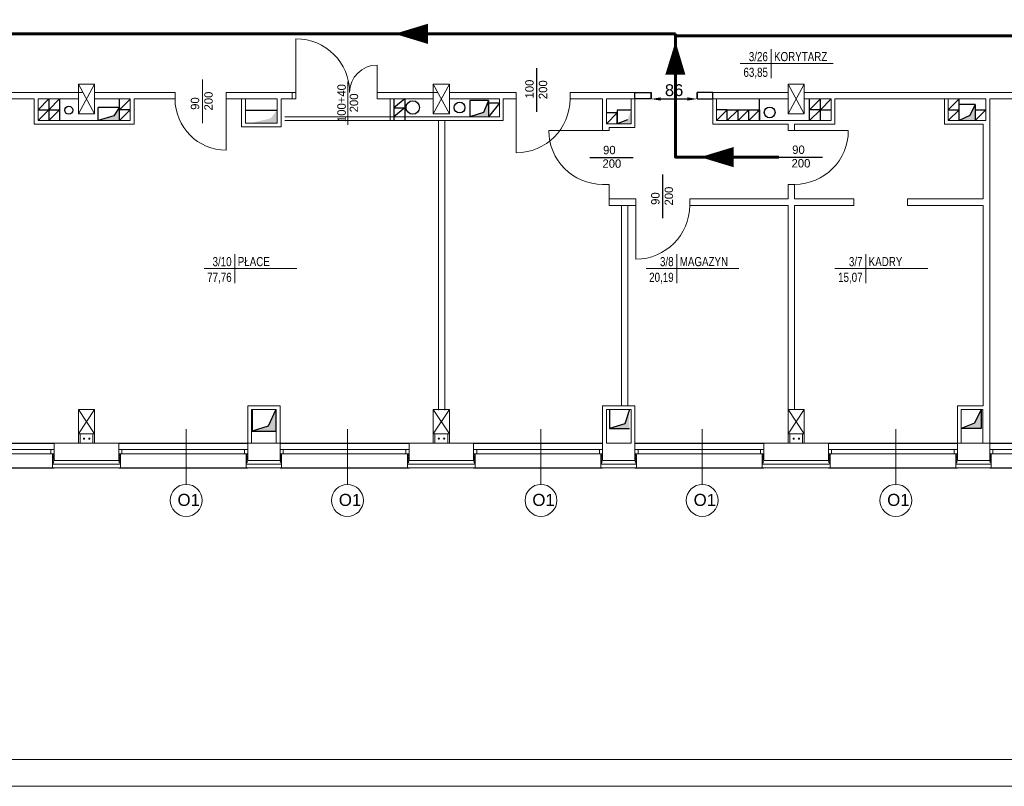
# Model space of a CAD drawing. Header units: millimetres. Extents: x 126553 to 403692, y -95821 to 38049.
# Tile 128 of 256: x 217315 to 219146, y -2359 to -933. Entities that reach past the tile are written whole.
import ezdxf
from ezdxf.enums import TextEntityAlignment as Align

# ---------------------------------------------------------------- set-up
doc = ezdxf.new("R2010")
doc.units = ezdxf.units.MM
for name, color, linetype, lineweight in [('docieplenie', 6, 'Continuous', 18), ('docieplenie zew.', 6, 'Continuous', 18), ('ekspertyza', 7, 'Continuous', 30), ('ewakaucja', 3, 'Continuous', 50), ('OKNA', 7, 'Continuous', 13), ('opisy', 7, 'Continuous', 18), ('ramki', 250, 'Continuous', 13), ('TEREN', 1, 'Continuous', 40), ('WYMIAR', 7, 'Continuous', 18), ('ŚCIANY CIENKIE', 7, 'Continuous', 18), ('ŚCIANY GRUBE', 7, 'Continuous', 20)]:
    doc.layers.add(name, color=color, linetype=linetype, lineweight=lineweight)
doc.layers.add('KOMINY', color=94, linetype='Continuous', plot=False)
doc.layers.add('WIDOK', color=7, linetype='Continuous')
doc.styles.add('Arial', font='arial.ttf')
doc.styles.add('STYLE1', font='txt', dxfattribs={"width": 0.8})
doc.linetypes.add('ZIGZAG', pattern='A,0.0001,-0.2,[131,LTYPESHP.SHX,S=0.2,R=0,X=-0.2,Y=0],-0.4,[131,LTYPESHP.SHX,S=0.2,R=180,X=0.2,Y=0],-0.2', length=0.8001)
doc.dimstyles.new('100 moje', dxfattribs={"dimtxt": 22, "dimasz": 12, "dimexe": 12, "dimexo": 20, "dimgap": 3, "dimtad": 1, "dimdec": 1, "dimrnd": 0.5, "dimtxsty": 'Standard', "dimblk1": 'ARCHTICK', "dimblk2": 'ARCHTICK', "dimsah": 1, "dimcen": 0.1, "dimdle": 10, "dimclrd": 256, "dimclre": 256, "dimclrt": 256, "dimadec": 0, "dimazin": 0, "dimtfac": 1, "dimtdec": 1, "dimtofl": 0, "dimtmove": 1, "dimatfit": 3, "dimfxl": 12, "dimfxlon": 1, "dimtolj": 1, "dimtzin": 0, "dimarcsym": 0})

# ---------------------------------------------------------------- blocks, each defined once
blk = doc.blocks.new('METKA')
for p, q in [((0, 26.9), (0, -26.9)), ((-57.4, 0), (115.4, 0))]:
    blk.add_line(p, q)
at = {"layer": 'opisy', "style": 'STYLE1', "width": 0.8, "flags": 4}
for tag, p in [('NUMER', (-6.1, 4.5)), ('POWIERZCHNIA', (-6, -24.6))]:
    blk.add_attdef(tag, text='', height=17, dxfattribs=at).set_placement(p, align=Align.RIGHT)
for tag, p in [('NAZWA', (5.3, 4.6)), ('POSADZKA', (5.6, -24.7))]:
    blk.add_attdef(tag, p, '', height=17, dxfattribs=at)
blk = doc.blocks.new('stolarka1')
at = {"layer": 'opisy', "color": 8}
blk.add_line((6731.2, -4655), (6731.2, -4757.8), dxfattribs=at)
at = {"layer": 'opisy'}
blk.add_circle((6731.2, -4787.5), 29.7, dxfattribs=at)
at = {"layer": 'opisy', "insert": (6715.2, -4775.4), "char_height": 22.4, "width": 15.9, "attachment_point": 1}
blk.add_mtext('{\\fArial|b0|i0|c238|p34;O1}', dxfattribs=at)
blk = doc.blocks.new('*D3049')
at = {"layer": 'Defpoints', "color": 0, "linetype": 'Continuous', "lineweight": -3}
for p in [(218489.3, -1080.8), (218575, -1080.8), (218575, -1080.8)]:
    blk.add_point(p, dxfattribs=at)
at = {"layer": 'ekspertyza', "color": 1, "linetype": 'Continuous', "lineweight": -2}
for p, q in [((218489.3, -1080.8), (218489.3, -1068.8)), ((218575, -1080.8), (218575, -1068.8)), ((218507.3, -1080.8), (218557, -1080.8))]:
    blk.add_line(p, q, dxfattribs=at)
at = {"layer": 'ekspertyza', "color": 1, "linetype": 'Continuous', "lineweight": -3}
for points in [[(218507.3, -1077.8), (218507.3, -1083.8), (218489.3, -1080.8)], [(218557, -1077.8), (218557, -1083.8), (218575, -1080.8)]]:
    blk.add_solid(points, dxfattribs=at)
at = {"layer": 'ekspertyza', "color": 1, "linetype": 'Continuous', "lineweight": 20, "insert": (218532.2, -1064.5), "char_height": 22, "attachment_point": 5, "style": 'Arial'}
blk.add_mtext('\\A1;86', dxfattribs=at)

msp = doc.modelspace()

# ---------------------------------------------------------------- hatches: boundary and pattern name
at = {"layer": 'KOMINY'}
for color, points in [(7, [(217490.30319, -1111.99149), (217460.71265, -1120.7768), (217500.71265, -1120.7768), (217500.71265, -1095.7768)]), (7, [(218187.21265, -1113.7768), (218187.21265, -1083.7768), (218177.8175, -1106.04431), (218152.21265, -1113.7768)]), (0, [(219092.21265, -1090.7768), (219082.21197, -1111.35303), (219062.21265, -1120.7768), (219092.21265, -1120.7768)]), (7, [(217794.21265, -1100.71459), (217781.81721, -1116.86099), (217744.21265, -1125.71459), (217794.21265, -1125.71459)]), (0, [(218452.21266, -1101.7768), (218445.70759, -1119.61297), (218426.21266, -1126.7768), (218452.21266, -1126.7768)]), (0, [(217777.27064, -1689.47062), (217747.21267, -1698.2768), (217791.21267, -1698.2768), (217791.21267, -1658.2768)]), (0, [(218449.21266, -1658.27681), (218440.27063, -1684.59287), (218412.23547, -1693.27681), (218449.21266, -1693.27681)]), (0, [(219103.18984, -1693.2768), (219103.18984, -1658.2768), (219090.98713, -1683.37996), (219066.21265, -1693.2768)])]:
    msp.add_hatch(color=color, dxfattribs=at).paths.add_polyline_path(points)

# ---------------------------------------------------------------- linework, layer by layer
at = {"layer": 'docieplenie', "color": 0}
for p, q in [((217376.21265, -1740.7768), (217376.21265, -1766.7768)), ((217502.21265, -1766.7768), (217502.21265, -1740.7768)), ((218036.21265, -1740.7768), (218036.21265, -1752.7768)), ((218162.21265, -1766.7768), (218162.21265, -1740.7768)), ((218696.21265, -1740.7768), (218696.21265, -1766.7768)), ((218822.21265, -1766.7768), (218822.21265, -1740.7768))]:
    msp.add_line(p, q, dxfattribs=at)
at = {"layer": 'docieplenie', "color": 0, "linetype": 'ZIGZAG'}
for p, q in [((217376.43753, -1751.83269), (217378.8628, -1749.18321)), ((217378.69418, -1755.23163), (217376.43753, -1751.83269)), ((217376.47025, -1757.74805), (217378.69418, -1755.23163)), ((217377.65141, -1759.74845), (217376.47025, -1757.74805)), ((217376.57341, -1746.30731), (217378.9281, -1743.75811)), ((217378.8628, -1749.18321), (217376.57341, -1746.30731)), ((217378.9281, -1743.75811), (217376.70416, -1741.209)), ((217499.67555, -1745.80123), (217501.92869, -1742.97078)), ((217501.73557, -1748.31009), (217499.67555, -1745.80123)), ((217499.67555, -1750.75453), (217501.73557, -1748.31009)), ((217501.79999, -1752.49144), (217499.67555, -1750.75453)), ((217499.67555, -1755.32189), (217501.79999, -1752.49144)), ((217501.73557, -1757.44473), (217499.67555, -1755.32189)), ((217501.92869, -1742.97078), (217499.73997, -1740.97661)), ((217500.38375, -1759.74845), (217501.73557, -1757.44473)), ((217736.36277, -1753.70241), (217739.00904, -1751.32635)), ((217738.70938, -1755.53081), (217736.36277, -1753.70241)), ((217736.40122, -1749.37191), (217739.00596, -1746.86349)), ((217739.00904, -1751.32635), (217736.40122, -1749.37191)), ((217736.40269, -1758.05795), (217738.70938, -1755.53081)), ((217737.69405, -1759.72604), (217736.40269, -1758.05795)), ((217736.41428, -1744.42846), (217738.986, -1741.93639)), ((217739.00596, -1746.86349), (217736.41428, -1744.42846)), ((217738.986, -1741.93639), (217737.7391, -1740.92405)), ((217799.35415, -1750.70364), (217801.96755, -1748.35298)), ((217801.95434, -1752.85663), (217799.35415, -1750.70364)), ((217799.37704, -1741.74997), (217800.24064, -1740.99964)), ((217802.00511, -1743.81339), (217799.37704, -1741.74997)), ((217799.37704, -1745.91435), (217802.00511, -1743.81339)), ((217801.96755, -1748.35298), (217799.37704, -1745.91435)), ((217799.61418, -1755.34369), (217801.95434, -1752.85663)), ((217802.06587, -1757.23687), (217799.61418, -1755.34369)), ((217800.53868, -1759.72604), (217802.06587, -1757.23687)), ((218036.43753, -1751.83269), (218038.8628, -1749.18321)), ((218038.69418, -1755.23163), (218036.43753, -1751.83269)), ((218036.47025, -1757.74805), (218038.69418, -1755.23163)), ((218037.65141, -1759.74845), (218036.47025, -1757.74805)), ((218036.57341, -1746.30731), (218038.9281, -1743.75811)), ((218038.8628, -1749.18321), (218036.57341, -1746.30731)), ((218038.9281, -1743.75811), (218036.70416, -1741.209)), ((218159.67555, -1745.80123), (218161.92869, -1742.97078)), ((218161.73557, -1748.31009), (218159.67555, -1745.80123)), ((218159.67555, -1750.75453), (218161.73557, -1748.31009)), ((218161.79999, -1752.49144), (218159.67555, -1750.75453)), ((218159.67555, -1755.32189), (218161.79999, -1752.49144)), ((218161.73557, -1757.44473), (218159.67555, -1755.32189)), ((218161.92869, -1742.97078), (218159.73997, -1740.97661)), ((218160.38375, -1759.74845), (218161.73557, -1757.44473)), ((218396.36277, -1753.70241), (218399.00904, -1751.32635)), ((218398.70938, -1755.53081), (218396.36277, -1753.70241)), ((218396.40122, -1749.37191), (218399.00596, -1746.86349)), ((218399.00904, -1751.32635), (218396.40122, -1749.37191)), ((218396.40269, -1758.05795), (218398.70938, -1755.53081)), ((218397.69405, -1759.72604), (218396.40269, -1758.05795)), ((218396.41428, -1744.42846), (218398.986, -1741.93639)), ((218399.00596, -1746.86349), (218396.41428, -1744.42846)), ((218398.986, -1741.93639), (218397.7391, -1740.92405)), ((218459.35415, -1750.70364), (218461.96755, -1748.35298)), ((218461.95434, -1752.85663), (218459.35415, -1750.70364)), ((218459.37704, -1741.74997), (218460.24064, -1740.99964)), ((218462.00511, -1743.81339), (218459.37704, -1741.74997)), ((218459.37704, -1745.91435), (218462.00511, -1743.81339)), ((218461.96755, -1748.35298), (218459.37704, -1745.91435)), ((218459.61418, -1755.34369), (218461.95434, -1752.85663)), ((218462.06587, -1757.23687), (218459.61418, -1755.34369)), ((218460.53868, -1759.72604), (218462.06587, -1757.23687)), ((218696.43753, -1751.83269), (218698.8628, -1749.18321)), ((218698.69418, -1755.23163), (218696.43753, -1751.83269)), ((218696.47025, -1757.74805), (218698.69418, -1755.23163)), ((218697.65141, -1759.74845), (218696.47025, -1757.74805)), ((218696.57341, -1746.30731), (218698.9281, -1743.75811)), ((218698.8628, -1749.18321), (218696.57341, -1746.30731)), ((218698.9281, -1743.75811), (218696.70416, -1741.209)), ((218819.67555, -1745.80123), (218821.92869, -1742.97078)), ((218821.73557, -1748.31009), (218819.67555, -1745.80123)), ((218819.67555, -1750.75453), (218821.73557, -1748.31009)), ((218821.79999, -1752.49144), (218819.67555, -1750.75453)), ((218819.67555, -1755.32189), (218821.79999, -1752.49144)), ((218821.73557, -1757.44473), (218819.67555, -1755.32189)), ((218821.92869, -1742.97078), (218819.73997, -1740.97661)), ((218820.38375, -1759.74845), (218821.73557, -1757.44473)), ((219056.36277, -1753.70241), (219059.00904, -1751.32635)), ((219058.70938, -1755.53081), (219056.36277, -1753.70241)), ((219056.40122, -1749.37191), (219059.00596, -1746.86349)), ((219059.00904, -1751.32635), (219056.40122, -1749.37191)), ((219056.40269, -1758.05795), (219058.70938, -1755.53081)), ((219057.69405, -1759.72604), (219056.40269, -1758.05795)), ((219056.41428, -1744.42846), (219058.986, -1741.93639)), ((219059.00596, -1746.86349), (219056.41428, -1744.42846)), ((219058.986, -1741.93639), (219057.7391, -1740.92405)), ((219119.35415, -1750.70364), (219121.96755, -1748.35298)), ((219121.95434, -1752.85663), (219119.35415, -1750.70364)), ((219119.37704, -1741.74997), (219120.24064, -1740.99964)), ((219122.00511, -1743.81339), (219119.37704, -1741.74997)), ((219119.37704, -1745.91435), (219122.00511, -1743.81339)), ((219121.96755, -1748.35298), (219119.37704, -1745.91435)), ((219119.61418, -1755.34369), (219121.95434, -1752.85663)), ((219122.06587, -1757.23687), (219119.61418, -1755.34369)), ((219120.53868, -1759.72604), (219122.06587, -1757.23687)), ((217377.65141, -1759.74845), (217500.38375, -1759.74845)), ((217737.69405, -1759.72604), (217800.53868, -1759.72604)), ((218037.65141, -1759.74845), (218160.38375, -1759.74845)), ((218397.69405, -1759.72604), (218460.53868, -1759.72604)), ((218697.65141, -1759.74845), (218820.38375, -1759.74845)), ((219057.69405, -1759.72604), (219120.53868, -1759.72604))]:
    msp.add_line(p, q, dxfattribs=at)
at = {"layer": 'docieplenie', "color": 3, "lineweight": 60}
msp.add_lwpolyline([(217561.92343, -959.65436), (217515.19266, -959.65436)], dxfattribs=at)
at = {"layer": 'docieplenie', "color": 7, "lineweight": 20}
for points in [[(217828.71265, -1068.2768), (217828.71265, -968.7768)], [(217979.71265, -1068.2768), (217979.71265, -1017.7768)], [(217654.7873, -1125.58952), (217654.7873, -1044.72158)], [(217925.29293, -1128.99814), (217925.29293, -1048.13019)], [(217603.97128, -1068.7768), (217603.97128, -1080.7768)], [(217698.97128, -1068.7768), (217698.97128, -1080.7768)], [(217698.97128, -1080.7768), (217698.97128, -1175.7768)], [(218238.71265, -1080.7768), (218238.71265, -1180.7768)]]:
    msp.add_lwpolyline(points, dxfattribs=at)
at = {"layer": 'docieplenie', "color": 0, "lineweight": 30}
for points in [[(218276.90866, -1104.4973), (218276.90866, -1023.62936)], [(218375.49216, -1189.46837), (218456.36011, -1189.46837)], [(218727.20448, -1188.88338), (218808.07243, -1188.88338)], [(218511.04414, -1302.30197), (218511.04414, -1221.43402)]]:
    msp.add_lwpolyline(points, dxfattribs=at)
at = {"layer": 'docieplenie', "color": 0, "lineweight": 0}
for points in [[(218399.21266, -1139.62936), (218299.21266, -1139.62936)], [(218756.21265, -1139.62936), (218856.21265, -1139.62936)], [(218461.20513, -1278.58147), (218461.20513, -1378.58147)]]:
    msp.add_lwpolyline(points, dxfattribs=at)
at = {"layer": 'docieplenie', "color": 7, "lineweight": 20}
for centre, radius, start, end in [((217828.71265, -1068.7768), 100, 0, 90), ((217979.71265, -1068.7768), 51, 90, 180), ((217698.97128, -1080.7768), 95, 180, 270), ((218238.71265, -1080.7768), 100, 270, 0)]:
    msp.add_arc(centre, radius, start, end, dxfattribs=at)
at = {"layer": 'docieplenie', "color": 0, "lineweight": 0}
for centre, start, end in [((218399.21266, -1139.62936), 180, 270), ((218756.21265, -1139.62936), 270, 0), ((218461.20513, -1278.58147), 270, 0)]:
    msp.add_arc(centre, 100, start, end, dxfattribs=at)
at = {"layer": 'docieplenie zew.', "color": 0}
for p, q in [((217379.21265, -1740.7768), (217376.21265, -1740.7768)), ((217379.21265, -1740.7768), (217376.21265, -1740.7768)), ((217376.21265, -1740.7768), (217376.21265, -1752.7768)), ((217376.21265, -1752.7768), (217376.21265, -1766.7768)), ((217502.21265, -1740.7768), (217499.21265, -1740.7768)), ((217502.21265, -1740.7768), (217499.21265, -1740.7768)), ((217502.21265, -1766.7768), (217502.21265, -1740.7768)), ((217739.21265, -1740.7768), (217736.21265, -1740.7768)), ((217736.21265, -1740.7768), (217736.21265, -1766.7768)), ((217802.21265, -1740.7768), (217799.21265, -1740.7768)), ((217802.21265, -1766.7768), (217802.21265, -1740.7768)), ((218039.21265, -1740.7768), (218036.21265, -1740.7768)), ((218036.21265, -1740.7768), (218036.21265, -1766.7768)), ((218039.21265, -1740.7768), (218036.21265, -1740.7768)), ((218036.21265, -1752.7768), (218036.21265, -1766.7768)), ((218162.21265, -1740.7768), (218159.21265, -1740.7768)), ((218162.21265, -1740.7768), (218159.21265, -1740.7768)), ((218162.21265, -1766.7768), (218162.21265, -1740.7768)), ((218399.21265, -1740.7768), (218396.21265, -1740.7768)), ((218396.21265, -1740.7768), (218396.21265, -1766.7768)), ((218462.21265, -1740.7768), (218459.21265, -1740.7768)), ((218462.21265, -1766.7768), (218462.21265, -1740.7768)), ((218699.21265, -1740.7768), (218696.21265, -1740.7768)), ((218699.21265, -1740.7768), (218696.21265, -1740.7768)), ((218696.21265, -1740.7768), (218696.21265, -1752.7768)), ((218696.21265, -1752.7768), (218696.21265, -1766.7768)), ((218822.21265, -1740.7768), (218819.21265, -1740.7768)), ((218822.21265, -1740.7768), (218819.21265, -1740.7768)), ((218822.21265, -1766.7768), (218822.21265, -1740.7768)), ((219059.21265, -1740.7768), (219056.21265, -1740.7768)), ((219056.21265, -1740.7768), (219056.21265, -1766.7768)), ((219122.21265, -1740.7768), (219119.21265, -1740.7768)), ((219122.21265, -1766.7768), (219122.21265, -1740.7768)), ((217376.21265, -1766.7768), (217499.21265, -1766.7768)), ((217376.21265, -1766.7768), (217499.21265, -1766.7768)), ((217499.21265, -1766.7768), (217502.21265, -1766.7768)), ((217499.21265, -1766.7768), (217502.21265, -1766.7768)), ((217736.21265, -1766.7768), (217799.21265, -1766.7768)), ((217799.21265, -1766.7768), (217802.21265, -1766.7768)), ((218036.21265, -1766.7768), (218159.21265, -1766.7768)), ((218036.21265, -1766.7768), (218159.21265, -1766.7768)), ((218159.21265, -1766.7768), (218162.21265, -1766.7768)), ((218159.21265, -1766.7768), (218162.21265, -1766.7768)), ((218396.21265, -1766.7768), (218459.21265, -1766.7768)), ((218459.21265, -1766.7768), (218462.21265, -1766.7768)), ((218696.21265, -1766.7768), (218819.21265, -1766.7768)), ((218696.21265, -1766.7768), (218819.21265, -1766.7768)), ((218819.21265, -1766.7768), (218822.21265, -1766.7768)), ((218819.21265, -1766.7768), (218822.21265, -1766.7768)), ((219056.21265, -1766.7768), (219119.21265, -1766.7768)), ((219119.21265, -1766.7768), (219122.21265, -1766.7768))]:
    msp.add_line(p, q, dxfattribs=at)
at = {"layer": 'ewakaucja', "color": 3, "lineweight": 60}
for points in [[(218012.48874, -959.65436, 0, 37.5, 0), (218074.19199, -959.65436, 37.5, 37.5, 0)], [(218534.82945, -974.08458, 0, 37.5, 0), (218534.57462, -1035.7873, 37.5, 37.5, 0)], [(218581.04845, -1188.88338, 0, 37.5, 0), (218642.75169, -1188.88338, 37.5, 37.5, 0)]]:
    msp.add_lwpolyline(points, format="xyseb", dxfattribs=at)
for points in [[(218534.78974, -959.65436), (217120.73927, -959.65436)], [(218727.20448, -1188.88338), (218534.78974, -1188.88338), (218534.78974, -959.65436)], [(218534.78974, -963.4849), (221379.65899, -963.4849)]]:
    msp.add_lwpolyline(points, dxfattribs=at)
at = {"layer": 'KOMINY', "color": 7}
for p, q in [((217369.21265, -1080.7768), (217349.21265, -1100.7768)), ((217389.21265, -1080.7768), (217369.21265, -1100.7768)), ((217369.21265, -1080.7768), (217369.21265, -1120.7768)), ((217389.21265, -1080.7768), (217389.21265, -1120.7768)), ((217460.71265, -1095.7768), (217500.71265, -1095.7768)), ((217460.71265, -1121.58147), (217460.71265, -1096.58147)), ((217500.71265, -1095.7768), (217490.30319, -1111.99149)), ((217520.71265, -1080.88843), (217500.71265, -1100.83262)), ((217500.71265, -1120.7768), (217500.71265, -1080.88843)), ((218011.21265, -1080.7768), (218011.21265, -1120.7768)), ((218031.21265, -1080.7768), (218011.21265, -1097.2768)), ((218011.21265, -1097.2768), (218031.21265, -1097.2768)), ((218031.21265, -1097.2768), (218011.21265, -1113.7768)), ((218031.21265, -1080.7768), (218031.21265, -1120.7768)), ((218187.21265, -1083.7768), (218152.21265, -1083.7768)), ((218152.21265, -1083.7768), (218152.21265, -1113.7768)), ((218187.21265, -1083.7768), (218177.8175, -1106.04431)), ((218187.21265, -1083.7768), (218187.21265, -1113.7768)), ((218187.21265, -1093.7768), (218187.21265, -1088.7768)), ((218207.21265, -1088.7768), (218187.21265, -1113.7768)), ((218207.21265, -1088.7768), (218187.21265, -1088.7768)), ((217369.21265, -1100.7768), (217349.21265, -1120.7768)), ((217349.21265, -1100.7768), (217389.21265, -1100.7768)), ((217389.21265, -1100.7768), (217369.21265, -1120.7768)), ((217490.30319, -1111.99149), (217460.71265, -1120.7768)), ((217520.71265, -1100.83262), (217500.71265, -1120.7768)), ((217520.71265, -1100.83262), (217500.71265, -1100.83262)), ((217734.71265, -1101.58147), (217794.21265, -1101.58147)), ((218177.8175, -1106.04431), (218152.21265, -1113.7768))]:
    msp.add_line(p, q, dxfattribs=at)
at = {"layer": 'KOMINY', "color": 0}
for p, q in [((218691.21265, -1120.7768), (218691.21265, -1080.7768)), ((218804.21265, -1080.7768), (218784.21265, -1100.7768)), ((218784.21265, -1120.7768), (218784.21265, -1080.7768)), ((218804.21265, -1120.7768), (218804.21265, -1080.7768)), ((218824.21265, -1080.7768), (218804.21265, -1100.7768)), ((219062.21265, -1080.7768), (219042.21265, -1100.7768)), ((219062.21265, -1120.7768), (219062.21265, -1080.7768)), ((219092.21265, -1090.7768), (219062.21265, -1090.7768)), ((219092.21265, -1090.7768), (219082.21197, -1111.35303)), ((219092.21265, -1090.7768), (219092.21265, -1120.7768)), ((218426.21266, -1106.7768), (218406.21266, -1106.7768)), ((218426.21266, -1106.7768), (218406.21266, -1126.7768)), ((218426.21266, -1101.7768), (218426.21266, -1126.7768)), ((218452.21266, -1101.7768), (218426.21266, -1101.7768)), ((218426.21266, -1106.7768), (218426.21266, -1126.7768)), ((218426.21266, -1126.7768), (218426.21266, -1106.7768)), ((218631.21265, -1100.7768), (218611.21265, -1120.7768)), ((218631.21265, -1100.7768), (218611.21265, -1100.7768)), ((218631.21265, -1100.7768), (218691.21265, -1100.7768)), ((218651.21265, -1100.7768), (218631.21265, -1120.7768)), ((218631.21265, -1120.7768), (218631.21265, -1100.7768)), ((218651.21265, -1120.7768), (218651.21265, -1100.7768)), ((218671.21265, -1100.7768), (218651.21265, -1120.7768)), ((218671.21265, -1120.7768), (218671.21265, -1100.7768)), ((218691.21265, -1100.7768), (218671.21265, -1120.7768)), ((218691.21265, -1100.7768), (218691.21265, -1120.7768)), ((218804.21265, -1100.7768), (218784.21265, -1100.7768)), ((218804.21265, -1100.7768), (218784.21265, -1120.7768)), ((218804.21265, -1100.7768), (218824.21265, -1100.7768)), ((219062.21265, -1100.7768), (219042.21265, -1120.7768)), ((219042.21265, -1100.7768), (219062.21265, -1100.7768)), ((219082.21197, -1111.35303), (219062.21265, -1120.7768)), ((219112.21265, -1100.7768), (219092.21265, -1120.7768)), ((219092.21265, -1100.7768), (219112.21265, -1100.7768)), ((218445.70759, -1119.61297), (218426.21266, -1126.7768)), ((217747.21267, -1658.2768), (217747.21267, -1698.2768)), ((217791.21267, -1658.2768), (217777.27064, -1689.47062)), ((217791.21267, -1658.2768), (217791.21267, -1698.2768)), ((218412.23547, -1658.27681), (218412.23547, -1693.27681)), ((218449.21266, -1658.27681), (218440.27063, -1684.59287)), ((219103.18984, -1658.2768), (219090.98713, -1683.37996)), ((219103.18984, -1658.2768), (219103.18984, -1693.2768)), ((218440.27063, -1684.59287), (218412.23547, -1693.27681)), ((219090.98713, -1683.37996), (219066.21265, -1693.2768)), ((217777.27064, -1689.47062), (217747.21267, -1698.2768)), ((217747.21267, -1698.2768), (217791.21267, -1698.2768)), ((218412.23547, -1693.27681), (218449.21266, -1693.27681)), ((219103.18984, -1693.2768), (219066.21265, -1693.2768))]:
    msp.add_line(p, q, dxfattribs=at)
at = {"layer": 'KOMINY', "color": 7}
for centre, radius in [((217406.29819, -1101.70838), 7.5), ((218046.12608, -1096.66074), 12.5), ((218133.27138, -1096.80503), 10)]:
    msp.add_circle(centre, radius, dxfattribs=at)
at = {"layer": 'KOMINY', "color": 0}
msp.add_circle((218709.89399, -1105.75691), 10, dxfattribs=at)
at = {"layer": 'OKNA', "color": 0}
for p, q in [((217139.21265, -1732.7768), (217379.21265, -1732.7768)), ((217373.21265, -1740.7768), (217373.21265, -1732.7768)), ((217499.21265, -1732.7768), (217739.21265, -1732.7768)), ((217505.21265, -1740.7768), (217505.21265, -1732.7768)), ((217733.21265, -1740.7768), (217733.21265, -1732.7768)), ((217799.21267, -1732.7768), (218039.21267, -1732.7768)), ((217805.21267, -1740.7768), (217805.21267, -1732.7768)), ((218033.21267, -1740.7768), (218033.21267, -1732.7768)), ((218159.21265, -1732.7768), (218399.21265, -1732.7768)), ((218165.21265, -1740.7768), (218165.21265, -1732.7768)), ((218393.21265, -1740.7768), (218393.21265, -1732.7768)), ((218459.21266, -1732.7768), (218699.21266, -1732.7768)), ((218465.21266, -1740.7768), (218465.21266, -1732.7768)), ((218693.21266, -1740.7768), (218693.21266, -1732.7768)), ((218819.21265, -1732.7768), (219059.21265, -1732.7768)), ((218825.21265, -1740.7768), (218825.21265, -1732.7768)), ((219053.21265, -1740.7768), (219053.21265, -1732.7768)), ((219119.21265, -1732.7768), (219359.21265, -1732.7768)), ((219125.21265, -1740.7768), (219125.21265, -1732.7768)), ((217139.21265, -1740.7768), (217379.21265, -1740.7768)), ((217499.21265, -1740.7768), (217739.21265, -1740.7768)), ((217799.21267, -1740.7768), (218039.21267, -1740.7768)), ((218159.21265, -1740.7768), (218399.21265, -1740.7768)), ((218459.21266, -1740.7768), (218699.21266, -1740.7768)), ((218819.21265, -1740.7768), (219059.21265, -1740.7768)), ((219119.21265, -1740.7768), (219359.21265, -1740.7768))]:
    msp.add_line(p, q, dxfattribs=at)
at = {"layer": 'opisy', "color": 0}
for p, q in [((217624.59719, -1694.66233), (217624.59719, -1797.4353)), ((218284.59719, -1694.66233), (218284.59719, -1797.4353)), ((218584.59719, -1694.66233), (218584.59719, -1797.4353)), ((218944.59719, -1694.66233), (218944.59719, -1797.4353))]:
    msp.add_line(p, q, dxfattribs=at)
for centre in [(217624.59719, -1827.13555), (218284.59719, -1827.13555), (218584.59719, -1827.13555), (218944.59719, -1827.13555)]:
    msp.add_circle(centre, 29.70025, dxfattribs=at)
at = {"layer": 'ramki', "color": 0, "ltscale": 0.6}
for points in [[(214441.79757, 1841.19439), (227345.5129, 1841.19439), (227345.5129, -2358.80561), (214441.79757, -2358.80561)], [(214641.79757, 1791.19439), (227295.5129, 1791.19439), (227295.5129, -2308.80561), (214641.79757, -2308.80561)]]:
    msp.add_lwpolyline(points, close=True, dxfattribs=at)
at = {"layer": 'WIDOK', "color": 0}
for p, q in [((217139.21265, -1720.7768), (217379.21265, -1720.7768)), ((217499.21265, -1720.7768), (217739.21265, -1720.7768)), ((217799.21267, -1720.7768), (218039.21267, -1720.7768)), ((218159.21265, -1720.7768), (218399.21265, -1720.7768)), ((218459.21266, -1720.7768), (218699.21266, -1720.7768)), ((218819.21265, -1720.7768), (219059.21265, -1720.7768)), ((219119.21265, -1720.7768), (219359.21265, -1720.7768)), ((217139.21265, -1766.7768), (217379.21265, -1766.7768)), ((217499.21265, -1766.7768), (217739.21265, -1766.7768)), ((217799.21267, -1766.7768), (218039.21267, -1766.7768)), ((218159.21265, -1766.7768), (218399.21265, -1766.7768)), ((218459.21266, -1766.7768), (218699.21266, -1766.7768)), ((218819.21265, -1766.7768), (219059.21265, -1766.7768)), ((219119.21265, -1766.7768), (219359.21265, -1766.7768))]:
    msp.add_line(p, q, dxfattribs=at)
at = {"layer": 'WYMIAR', "color": 7, "lineweight": -3}
for points in [[(218459.21266, -1068.7768), (218489.34574, -1068.7768), (218489.34574, -1080.7768), (218459.21266, -1080.7768)], [(218604.21265, -1068.7768), (218575.00114, -1068.7768), (218575.00114, -1080.7768), (218604.21265, -1080.7768)]]:
    msp.add_lwpolyline(points, close=True, dxfattribs=at)
at = {"layer": 'ŚCIANY CIENKIE', "color": 7}
for p, q in [((217424.21265, -1053.2768), (217454.21265, -1108.2768)), ((217454.21265, -1053.2768), (217424.21265, -1108.2768)), ((218084.21265, -1053.2768), (218114.21265, -1108.2768)), ((218114.21265, -1053.2768), (218084.21265, -1108.2768))]:
    msp.add_line(p, q, dxfattribs=at)
at = {"layer": 'ŚCIANY CIENKIE', "color": 0}
for p, q in [((218744.21265, -1053.2768), (218774.21265, -1108.2768)), ((218774.21265, -1053.2768), (218744.21265, -1108.2768)), ((217424.21265, -1658.2768), (217454.21265, -1703.2768)), ((217454.21265, -1658.2768), (217424.21265, -1703.2768)), ((218114.21265, -1658.2768), (218084.21265, -1703.2768)), ((218084.21265, -1658.2768), (218114.21265, -1703.2768)), ((218744.21265, -1658.2768), (218774.21265, -1703.2768)), ((218774.21265, -1658.2768), (218744.21265, -1703.2768))]:
    msp.add_line(p, q, dxfattribs=at)
at = {"layer": 'ŚCIANY GRUBE', "color": 7}
for p, q in [((217424.21265, -1053.2768), (217454.21265, -1053.2768)), ((217424.21265, -1053.2768), (217424.21265, -1108.2768)), ((217454.21265, -1108.2768), (217454.21265, -1053.2768)), ((218084.21265, -1053.2768), (218114.21265, -1053.2768)), ((218084.21265, -1053.2768), (218084.21265, -1108.2768)), ((218114.21265, -1108.2768), (218114.21265, -1053.2768)), ((217335.71265, -1068.7768), (217424.21265, -1068.7768)), ((217454.21265, -1068.7768), (217596.97128, -1068.7768)), ((217821.71265, -1080.7768), (217821.71265, -1068.7768)), ((218114.21265, -1068.7768), (218227.06964, -1068.7768)), ((218338.71265, -1068.7768), (218459.21266, -1068.7768)), ((217139.21265, -1080.7768), (217342.21265, -1080.7768)), ((217335.71265, -1080.7768), (217342.21265, -1080.7768)), ((217342.21265, -1080.7768), (217342.21265, -1127.7768)), ((217349.21265, -1080.7768), (217349.21265, -1120.7768)), ((217349.21265, -1080.7768), (217424.21265, -1080.7768)), ((217349.21265, -1080.7768), (217424.21265, -1080.7768)), ((217454.21265, -1080.7768), (217520.71265, -1080.7768)), ((217527.71265, -1080.7768), (217596.97128, -1080.7768)), ((217727.71265, -1100.7768), (217727.71265, -1080.7768)), ((217734.71265, -1100.7768), (217734.71265, -1080.7768)), ((217734.71265, -1080.7768), (217791.71265, -1080.7768)), ((217734.71265, -1080.7768), (217794.03933, -1080.7768)), ((217791.71265, -1080.7768), (217794.03933, -1080.7768)), ((217794.03933, -1100.7768), (217794.03933, -1080.7768)), ((217801.03933, -1100.7768), (217801.03933, -1080.7768)), ((217801.03933, -1080.7768), (217821.71265, -1080.7768)), ((217801.03933, -1080.7768), (217821.71265, -1080.7768)), ((218004.21265, -1080.7768), (218004.21265, -1120.7768)), ((218084.21265, -1080.7768), (218011.21265, -1080.7768)), ((218011.21265, -1113.7768), (218011.21265, -1080.7768)), ((218011.21265, -1080.7768), (218084.21265, -1080.7768)), ((218114.21265, -1080.7768), (218207.21265, -1080.7768)), ((218207.21265, -1113.7768), (218207.21265, -1080.7768)), ((218207.21265, -1113.7768), (218207.21265, -1093.7768)), ((218214.21265, -1120.7768), (218214.21265, -1080.7768)), ((218214.21265, -1080.7768), (218238.71265, -1080.7768)), ((217424.21265, -1108.2768), (217454.21265, -1108.2768)), ((217727.71265, -1100.7768), (217727.71265, -1132.7768)), ((217734.71265, -1100.7768), (217734.71265, -1125.7768)), ((217794.03933, -1100.7768), (217794.03933, -1125.7768)), ((217801.03933, -1132.7768), (217801.03933, -1100.7768)), ((218011.21265, -1113.7768), (218152.21265, -1113.7768)), ((218084.21265, -1108.2768), (218114.21265, -1108.2768)), ((218099.21265, -1113.7768), (218207.21265, -1113.7768)), ((218152.21265, -1113.7768), (218187.21265, -1113.7768)), ((217342.21265, -1127.7768), (217527.71265, -1127.7768)), ((217349.21265, -1120.7768), (217520.71265, -1120.7768)), ((217446.71265, -1120.7768), (217520.71265, -1120.7768)), ((217446.71265, -1127.7768), (217527.71265, -1127.7768)), ((217727.71265, -1132.7768), (217737.71265, -1132.7768)), ((217727.71265, -1132.7768), (217737.71265, -1132.7768)), ((217734.71265, -1125.7768), (217794.03933, -1125.7768)), ((217737.71265, -1132.7768), (217777.71265, -1132.7768)), ((217767.21267, -1132.7768), (217801.03933, -1132.7768)), ((218004.21265, -1120.7768), (218214.21265, -1120.7768)), ((218099.21265, -1120.7768), (218214.21265, -1120.7768))]:
    msp.add_line(p, q, dxfattribs=at)
at = {"layer": 'ŚCIANY GRUBE', "color": 0}
for p, q in [((218744.21265, -1053.2768), (218774.21265, -1053.2768)), ((218744.21265, -1053.2768), (218744.21265, -1108.2768)), ((218774.21265, -1108.2768), (218774.21265, -1053.2768)), ((218338.71265, -1068.7768), (218338.71265, -1080.7768)), ((218459.21266, -1133.7768), (218459.21266, -1068.7768)), ((218604.21265, -1127.7768), (218604.21265, -1068.7768)), ((218604.21265, -1068.7768), (218744.21265, -1068.7768)), ((218774.21265, -1068.7768), (218866.21266, -1068.7768)), ((218866.21266, -1068.7768), (219209.21265, -1068.7768)), ((219022.21265, -1068.7768), (219114.71265, -1068.7768)), ((217520.71265, -1120.7768), (217520.71265, -1080.7768)), ((217527.71265, -1127.7768), (217527.71265, -1080.7768)), ((218338.71265, -1080.7768), (218399.21266, -1080.7768)), ((218399.21266, -1121.58147), (218399.21266, -1080.7768)), ((218406.21266, -1126.7768), (218406.21266, -1080.7768)), ((218406.21266, -1080.7768), (218459.21266, -1080.7768)), ((218406.21266, -1113.7768), (218406.21266, -1088.7768)), ((218406.21266, -1113.7768), (218406.21266, -1093.7768)), ((218452.21266, -1126.7768), (218452.21266, -1080.7768)), ((218604.21265, -1080.7768), (218744.21265, -1080.7768)), ((218611.21265, -1120.7768), (218611.21265, -1080.7768)), ((218774.21265, -1080.7768), (218824.21265, -1080.7768)), ((218824.21265, -1120.7768), (218824.21265, -1080.7768)), ((218831.21265, -1127.7768), (218831.21265, -1080.7768)), ((218831.21265, -1080.7768), (218866.21266, -1080.7768)), ((219042.21265, -1080.7768), (218866.21266, -1080.7768)), ((219035.21265, -1127.7768), (219035.21265, -1080.7768)), ((219042.21265, -1120.7768), (219042.21265, -1080.7768)), ((219042.21265, -1080.7768), (219112.21265, -1080.7768)), ((219112.21265, -1120.7768), (219112.21265, -1080.7768)), ((219119.21265, -1080.7768), (219119.21265, -1651.2768)), ((219119.21265, -1127.7768), (219119.21265, -1080.7768)), ((219119.21265, -1080.7768), (219202.21265, -1080.7768)), ((218452.21266, -1126.7768), (218452.21266, -1101.7768)), ((218611.21265, -1120.7768), (218611.21265, -1100.7768)), ((218744.21265, -1108.2768), (218774.21265, -1108.2768)), ((218399.21266, -1121.58147), (218399.21266, -1139.62936)), ((218406.21266, -1126.7768), (218452.21266, -1126.7768)), ((218406.21266, -1126.7768), (218426.21266, -1126.7768)), ((218411.21266, -1133.7768), (218411.21266, -1139.62936)), ((218411.21266, -1133.7768), (218459.21266, -1133.7768)), ((218452.21266, -1126.7768), (218412.21266, -1126.7768)), ((218432.21266, -1126.7768), (218452.21266, -1126.7768)), ((218744.21265, -1127.7768), (218604.21265, -1127.7768)), ((218824.21265, -1120.7768), (218611.21265, -1120.7768)), ((218646.21265, -1120.7768), (218706.21265, -1120.7768)), ((218744.21265, -1127.7768), (218744.21265, -1139.62936)), ((218804.21265, -1127.7768), (218756.21265, -1127.7768)), ((218756.21265, -1127.7768), (218756.21265, -1139.62936)), ((218774.21265, -1120.7768), (218804.21265, -1120.7768)), ((218774.21265, -1127.7768), (218831.21265, -1127.7768)), ((219035.21265, -1127.7768), (219107.21265, -1127.7768)), ((219042.21265, -1120.7768), (219070.21265, -1120.7768)), ((219062.21265, -1120.7768), (219092.21265, -1120.7768)), ((219070.21265, -1120.7768), (219112.21265, -1120.7768)), ((219074.21265, -1127.7768), (219104.21265, -1127.7768)), ((219107.21265, -1266.58147), (219107.21265, -1127.7768)), ((219107.21265, -1157.7768), (219107.21265, -1127.7768)), ((219107.21265, -1127.7768), (219107.21265, -1157.7768)), ((219119.21265, -1157.7768), (219119.21265, -1128.01754)), ((218411.21266, -1139.62936), (218399.21266, -1139.62936)), ((218756.21265, -1139.62936), (218744.21265, -1139.62936)), ((219119.21265, -1157.7768), (219119.21265, -1150.7768)), ((218411.21266, -1239.62936), (218399.21266, -1239.62936)), ((218411.21266, -1239.62936), (218399.21266, -1239.62936)), ((218411.21266, -1239.62936), (218411.21266, -1266.58147)), ((218756.21265, -1239.62936), (218744.21265, -1239.62936)), ((218744.21265, -1239.62936), (218744.21265, -1266.58147)), ((218756.21265, -1239.62936), (218756.21265, -1266.58147)), ((218411.21266, -1266.58147), (218461.20513, -1266.58147)), ((218461.20513, -1278.58147), (218411.21266, -1278.58147)), ((218434.21266, -1278.58148), (218434.21266, -1651.27681)), ((218446.21266, -1278.58148), (218446.21266, -1651.27681)), ((218461.20513, -1266.58147), (218461.20513, -1278.58147)), ((218561.20513, -1266.58147), (218744.21265, -1266.58147)), ((218561.20513, -1266.58147), (218561.20513, -1278.58147)), ((218744.21265, -1278.58147), (218561.20513, -1278.58147)), ((218744.21265, -1278.58147), (218744.21265, -1658.2768)), ((218756.21265, -1266.58147), (218866.21266, -1266.58147)), ((218866.21266, -1278.58147), (218756.21265, -1278.58147)), ((218756.21265, -1278.58147), (218756.21265, -1658.2768)), ((218866.21266, -1266.58147), (218866.21266, -1278.58147)), ((218966.21266, -1266.58147), (218966.21266, -1278.58147)), ((218966.21266, -1266.58147), (219107.21265, -1266.58147)), ((218966.21266, -1278.58147), (219107.21265, -1278.58147)), ((219107.21265, -1278.58147), (219107.21265, -1651.2768)), ((217424.21265, -1658.2768), (217454.21265, -1658.2768)), ((217424.21265, -1658.2768), (217424.21265, -1703.2768)), ((217454.21265, -1703.2768), (217454.21265, -1658.2768)), ((217739.21267, -1720.7768), (217739.21267, -1651.2768)), ((217739.21267, -1651.2768), (217799.21267, -1651.2768)), ((217746.21267, -1720.7768), (217746.21267, -1658.2768)), ((217746.21267, -1658.2768), (217787.21267, -1658.2768)), ((217746.21267, -1658.2768), (217792.21267, -1658.2768)), ((217787.21267, -1658.2768), (217747.21267, -1658.2768)), ((217776.71267, -1651.2768), (217799.21267, -1651.2768)), ((217787.21267, -1658.2768), (217788.21267, -1658.2768)), ((217792.21267, -1658.2768), (217791.21267, -1658.2768)), ((217792.21267, -1658.2768), (217792.21267, -1720.7768)), ((217799.21267, -1720.7768), (217799.21267, -1651.2768)), ((218084.21265, -1658.2768), (218114.21265, -1658.2768)), ((218084.21265, -1658.2768), (218084.21265, -1703.2768)), ((218114.21265, -1703.2768), (218114.21265, -1658.2768)), ((218399.21266, -1720.77681), (218399.21266, -1651.27681)), ((218399.21266, -1651.27681), (218459.21266, -1651.27681)), ((218406.21266, -1720.77681), (218406.21266, -1658.27681)), ((218406.21266, -1658.27681), (218446.21266, -1658.27681)), ((218406.21266, -1658.27681), (218446.21266, -1658.27681)), ((218452.21266, -1658.27681), (218407.21266, -1658.27681)), ((218444.23547, -1658.27681), (218409.23547, -1658.27681)), ((218436.71266, -1651.27681), (218444.21265, -1651.27681)), ((218452.21266, -1720.77681), (218452.21266, -1658.27681)), ((218459.21266, -1720.77681), (218459.21266, -1651.27681)), ((218744.21265, -1658.2768), (218774.21265, -1658.2768)), ((218744.21265, -1658.2768), (218744.21265, -1703.2768)), ((218774.21265, -1703.2768), (218774.21265, -1658.2768)), ((219107.21265, -1651.2768), (219059.21265, -1651.2768)), ((219059.21265, -1720.7768), (219059.21265, -1651.2768)), ((219066.21265, -1658.2768), (219066.21265, -1720.7768)), ((219066.21265, -1658.2768), (219105.21265, -1658.2768)), ((219106.21265, -1658.2768), (219066.21265, -1658.2768)), ((219106.21265, -1658.2768), (219066.21265, -1658.2768)), ((219066.21265, -1658.2768), (219066.21265, -1720.7768)), ((219068.18984, -1658.2768), (219103.18984, -1658.2768)), ((219106.21265, -1720.7768), (219106.21265, -1658.2768)), ((219119.21265, -1720.7768), (219119.21265, -1651.2768)), ((217379.21265, -1720.7768), (217379.21265, -1752.7768)), ((217499.21265, -1720.7768), (217379.21265, -1720.7768)), ((217424.21265, -1703.2768), (217454.21265, -1703.2768)), ((217424.21265, -1703.2768), (217424.21265, -1720.7768)), ((217424.21274, -1703.27675), (217424.21274, -1720.77675)), ((217427.21265, -1703.2768), (217427.21265, -1720.7768)), ((217451.21265, -1703.2768), (217451.21265, -1720.7768)), ((217454.21265, -1703.2768), (217454.21265, -1720.7768)), ((217499.21265, -1752.7768), (217499.21265, -1720.7768)), ((217799.21265, -1720.7768), (217739.21265, -1720.7768)), ((217739.21265, -1720.7768), (217739.21265, -1752.7768)), ((217799.21265, -1752.7768), (217799.21265, -1720.7768)), ((218039.21265, -1752.7768), (218039.21265, -1720.7768)), ((218159.21265, -1720.7768), (218039.21265, -1720.7768)), ((218084.21256, -1703.27685), (218084.21256, -1720.77685)), ((218084.21265, -1703.2768), (218114.21265, -1703.2768)), ((218084.21265, -1703.2768), (218084.21265, -1720.7768)), ((218087.21256, -1703.27685), (218087.21256, -1720.77685)), ((218111.21256, -1703.27685), (218111.21256, -1720.77685)), ((218114.21256, -1703.27685), (218114.21256, -1720.77685)), ((218159.21265, -1720.7768), (218159.21265, -1752.7768)), ((218399.21265, -1752.7768), (218399.21265, -1720.7768)), ((218406.21266, -1720.7768), (218452.21266, -1720.7768)), ((218459.21265, -1720.7768), (218459.21265, -1752.7768)), ((218699.21265, -1720.7768), (218819.21265, -1720.7768)), ((218699.21265, -1752.7768), (218699.21265, -1720.7768)), ((218744.21265, -1703.2768), (218774.21265, -1703.2768)), ((218744.21265, -1703.2768), (218744.21265, -1720.7768)), ((218744.21274, -1703.27675), (218744.21274, -1720.77675)), ((218747.21265, -1703.2768), (218747.21265, -1720.7768)), ((218771.21265, -1703.2768), (218771.21265, -1720.7768)), ((218774.21265, -1703.2768), (218774.21265, -1720.7768)), ((218819.21265, -1720.7768), (218819.21265, -1752.7768)), ((219119.21265, -1720.7768), (219059.21265, -1720.7768)), ((219059.21265, -1720.7768), (219059.21265, -1752.7768)), ((219066.21265, -1720.7768), (219112.21265, -1720.7768)), ((219119.21265, -1752.7768), (219119.21265, -1720.7768)), ((217379.21265, -1752.7768), (217499.21265, -1752.7768)), ((217379.21265, -1752.7768), (217499.21265, -1752.7768)), ((217499.21265, -1752.7768), (217379.21265, -1752.7768)), ((217739.21265, -1752.7768), (217799.21265, -1752.7768)), ((217799.21265, -1752.7768), (217739.21265, -1752.7768)), ((218159.21265, -1752.7768), (218039.21265, -1752.7768)), ((218039.21265, -1752.7768), (218159.21265, -1752.7768)), ((218159.21265, -1752.7768), (218039.21265, -1752.7768)), ((218459.21265, -1752.7768), (218399.21265, -1752.7768)), ((218459.21265, -1752.7768), (218399.21265, -1752.7768)), ((218819.21265, -1752.7768), (218699.21265, -1752.7768)), ((218699.21265, -1752.7768), (218819.21265, -1752.7768)), ((218819.21265, -1752.7768), (218699.21265, -1752.7768)), ((219059.21265, -1752.7768), (219119.21265, -1752.7768)), ((219119.21265, -1752.7768), (219059.21265, -1752.7768))]:
    msp.add_line(p, q, dxfattribs=at)
at = {"layer": 'ŚCIANY GRUBE', "color": 7, "lineweight": 20}
for p, q in [((217047.71265, -1068.7768), (217431.21265, -1068.7768)), ((217461.21265, -1068.7768), (217603.97128, -1068.7768)), ((217698.97128, -1068.7768), (217828.71265, -1068.7768)), ((217828.71265, -1080.7768), (217828.71265, -1068.7768)), ((217828.71265, -1068.7768), (217828.71265, -1080.7768)), ((218091.21265, -1068.7768), (217979.71265, -1068.7768)), ((217979.71265, -1068.7768), (217979.71265, -1080.7768)), ((218121.21265, -1068.7768), (218238.71265, -1068.7768)), ((218238.71265, -1068.7768), (218238.71265, -1080.7768)), ((218345.71265, -1068.7768), (218459.21266, -1068.7768)), ((217534.71265, -1080.7768), (217603.97128, -1080.7768)), ((217698.97128, -1080.7768), (217734.71265, -1080.7768)), ((217808.03933, -1080.7768), (217828.71265, -1080.7768)), ((217808.03933, -1080.7768), (217828.71265, -1080.7768)), ((217979.71265, -1080.7768), (218011.21265, -1080.7768)), ((217808.03933, -1113.7768), (218159.21265, -1113.7768)), ((217808.03933, -1120.7768), (218214.21265, -1120.7768)), ((218093.97829, -1659.28487), (218093.97829, -1121.78487)), ((218105.97829, -1659.28487), (218105.97829, -1121.78487))]:
    msp.add_line(p, q, dxfattribs=at)
at = {"layer": 'ŚCIANY GRUBE', "color": 0}
msp.add_lwpolyline([(218411.21266, -1278.58147), (218411.21266, -1266.58147)], dxfattribs=at)
for centre in [(217434.5436, -1712.33085), (217444.5436, -1712.33085), (218094.54351, -1712.33089), (218104.54351, -1712.33089), (218754.5436, -1712.33085), (218764.5436, -1712.33085)]:
    msp.add_circle(centre, 1.06853, dxfattribs=at)

# ---------------------------------------------------------------- block references
at = {"layer": 'opisy', "color": 0}
ref = msp.add_blockref('METKA', (218712.76481, -1014.99543), dxfattribs=at)
ref.add_attrib('NAZWA', 'KORYTARZ', (218718.10606, -1010.43643), dxfattribs={"height": 17, "style": 'STYLE1', "width": 0.8, "flags": 4})
ref.add_attrib('NUMER', '3/26', dxfattribs={"height": 17, "style": 'STYLE1', "width": 0.8, "flags": 4}).set_placement((218706.62236, -1010.528), align=Align.RIGHT)
ref.add_attrib('POWIERZCHNIA', '63,85', dxfattribs={"height": 17, "style": 'STYLE1', "width": 0.8, "flags": 4}).set_placement((218706.7238, -1039.6332), align=Align.RIGHT)
ref = msp.add_blockref('METKA', (217715.29805, -1396.18929), dxfattribs=at)
ref.add_attrib('NAZWA', 'PŁACE', (217720.63929, -1391.6303), dxfattribs={"height": 17, "style": 'STYLE1', "width": 0.8, "flags": 4})
ref.add_attrib('NUMER', '3/10', dxfattribs={"height": 17, "style": 'STYLE1', "width": 0.8, "flags": 4}).set_placement((217709.15559, -1391.72186), align=Align.RIGHT)
ref.add_attrib('POWIERZCHNIA', '77,76', dxfattribs={"height": 17, "style": 'STYLE1', "width": 0.8, "flags": 4}).set_placement((217709.25704, -1420.82706), align=Align.RIGHT)
ref = msp.add_blockref('METKA', (218537.37302, -1396.18929), dxfattribs=at)
ref.add_attrib('NAZWA', 'MAGAZYN', (218542.71426, -1391.6303), dxfattribs={"height": 17, "style": 'STYLE1', "width": 0.8, "flags": 4})
ref.add_attrib('NUMER', '3/8', dxfattribs={"height": 17, "style": 'STYLE1', "width": 0.8, "flags": 4}).set_placement((218531.23056, -1391.72186), align=Align.RIGHT)
ref.add_attrib('POWIERZCHNIA', '20,19', dxfattribs={"height": 17, "style": 'STYLE1', "width": 0.8, "flags": 4}).set_placement((218531.33201, -1420.82706), align=Align.RIGHT)
ref = msp.add_blockref('METKA', (218888.78935, -1396.18929), dxfattribs=at)
ref.add_attrib('NAZWA', 'KADRY', (218894.13059, -1391.6303), dxfattribs={"height": 17, "style": 'STYLE1', "width": 0.8, "flags": 4})
ref.add_attrib('NUMER', '3/7', dxfattribs={"height": 17, "style": 'STYLE1', "width": 0.8, "flags": 4}).set_placement((218882.64689, -1391.72186), align=Align.RIGHT)
ref.add_attrib('POWIERZCHNIA', '15,07', dxfattribs={"height": 17, "style": 'STYLE1', "width": 0.8, "flags": 4}).set_placement((218882.74834, -1420.82706), align=Align.RIGHT)
at = {"layer": 'TEREN', "color": 0}
msp.add_blockref('stolarka1', (211193.3725, 2960.32428), dxfattribs=at)

# ---------------------------------------------------------------- texts
at = {"layer": 'opisy', "color": 7, "lineweight": 20, "char_height": 15.68, "width": 11.13, "attachment_point": 1, "rotation": 90}
for s, insert in [('100+40', (217905.8304, -1123.7039)), ('90', (217633.20437, -1100.9615)), ('200', (217658.34735, -1102.14938)), ('200', (217928.85298, -1105.558))]:
    msp.add_mtext(s, dxfattribs=dict(at, insert=insert))
at = {"layer": 'opisy', "color": 7, "insert": (218255.32573, -1079.86928), "char_height": 15.68, "width": 11.13, "attachment_point": 1, "rotation": 90}
msp.add_mtext('100', dxfattribs=at)
at = {"layer": 'opisy', "color": 0, "char_height": 15.68, "width": 11.13, "attachment_point": 1, "rotation": 90}
for s, insert in [('200', (218280.46871, -1081.05716)), ('200', (218514.6042, -1278.86183)), ('90', (218489.46121, -1277.67395))]:
    msp.add_mtext(s, dxfattribs=dict(at, insert=insert))
at = {"layer": 'opisy', "color": 0, "attachment_point": 1}
for s, insert, char_height, width in [('90', (218400.12018, -1167.88544), 15.68, 11.13), ('90', (218751.8325, -1167.30045), 15.68, 11.13), ('200', (218398.9323, -1193.02843), 15.68, 11.13), ('200', (218750.64462, -1192.44343), 15.68, 11.13), ('{\\fArial|b0|i0|c238|p34;O1}', (217608.53512, -1815.03613), 22.4, 15.9), ('{\\fArial|b0|i0|c238|p34;O1}', (218268.53512, -1815.03613), 22.4, 15.9), ('{\\fArial|b0|i0|c238|p34;O1}', (218568.53512, -1815.03613), 22.4, 15.9), ('{\\fArial|b0|i0|c238|p34;O1}', (218928.53512, -1815.03613), 22.4, 15.9)]:
    msp.add_mtext(s, dxfattribs=dict(at, insert=insert, char_height=char_height, width=width))

# ---------------------------------------------------------------- dimensions: what is measured, and where the dimension line sits
at = {"layer": 'ekspertyza', "color": 1, "linetype": 'Continuous', "lineweight": 20, "true_color": 0xff0000}
dim = msp.add_linear_dim(base=(218575.00114, -1080.7768), p1=(218489.34574, -1080.7768), p2=(218575.00114, -1080.7768), text='86', dimstyle='100 moje', override={"dimasz": 18, "dimgap": 5, "dimtxsty": 'Arial', "dimclrd": 1, "dimclre": 1, "dimclrt": 1}, dxfattribs=at)
dim.commit()
dim.dimension.update_dxf_attribs({"geometry": '*D3049', "text_midpoint": (218532.17344, -1064.54419)})

doc.saveas('drawing.dxf')
